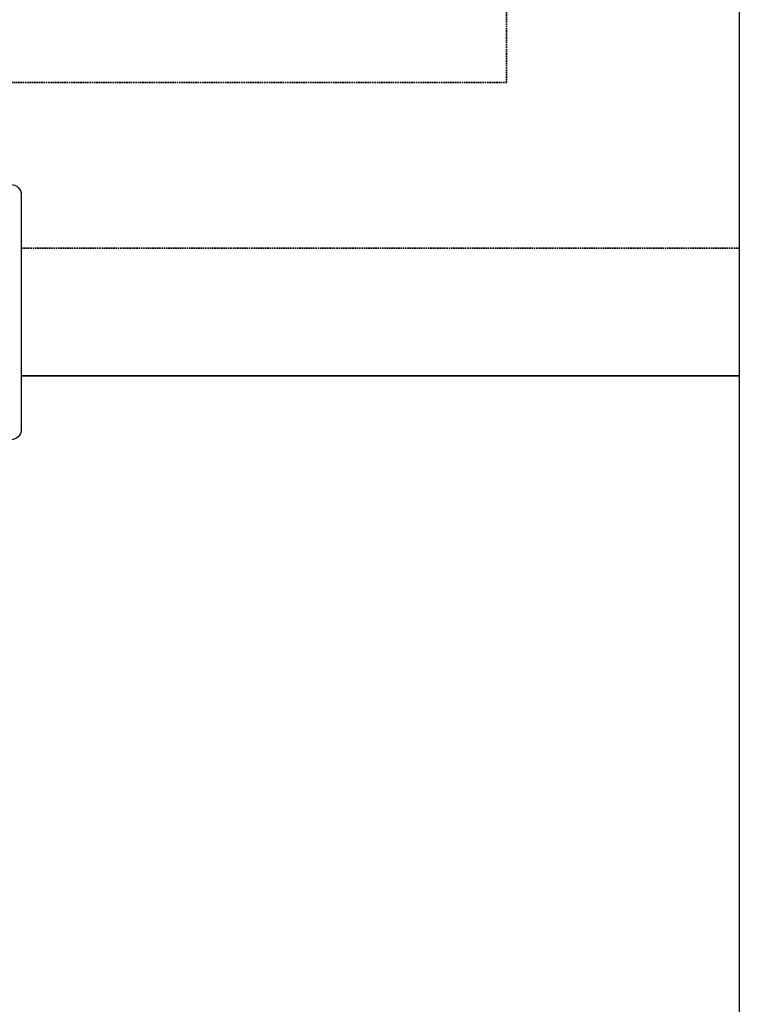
# Model space of a CAD drawing. Header units: millimetres. Extents: x 17747 to 112039, y -74980 to 446921.
# Tile 233 of 256: x 64383 to 65088, y 182425 to 183390. Entities that reach past the tile are written whole.
import ezdxf

# ---------------------------------------------------------------- set-up
doc = ezdxf.new("R2010")
doc.units = ezdxf.units.MM
doc.linetypes.add('phl_thick', pattern=[0])
doc.linetypes.add('ČÁRKOVANÁ', pattern=[0.75, 0.5, -0.25])
doc.layers.add('UT_POTRUBI - PŘÍVOD', color=1, linetype='Continuous', lineweight=35)
doc.layers.add('UT_POTRUBI - ZPÁTEČKA', color=5, linetype='Continuous', lineweight=35)

msp = doc.modelspace()

# ---------------------------------------------------------------- linework, layer by layer
at = {"linetype": 'phl_thick'}
msp.add_line((65087.66, 185320.99), (65087.66, 181460.99), dxfattribs=at)
at = {"color": 0, "lineweight": -2}
msp.add_lwpolyline([(64021.35, 182978.44), (63994.66, 182978.44, -0.414214), (63984.66, 182988.44), (63984.66, 183218.44, -0.414214), (63994.66, 183228.44), (64374.66, 183228.44, -0.414214), (64384.66, 183218.44), (64384.66, 182988.44, -0.414214), (64374.66, 182978.44), (64021.14, 182978.44)], format="xyb", dxfattribs=at)
at = {"layer": 'UT_POTRUBI - PŘÍVOD', "linetype": 'Continuous'}
msp.add_line((64384.66, 183040.94), (65087.66, 183040.94), dxfattribs=at)
at = {"layer": 'UT_POTRUBI - ZPÁTEČKA', "linetype": 'ČÁRKOVANÁ', "ltscale": 3}
for p, q in [((64859.66, 183328.44), (64859.66, 183428.44)), ((63904.66, 183328.44), (64859.66, 183328.44)), ((64384.66, 183165.94), (65087.66, 183165.94))]:
    msp.add_line(p, q, dxfattribs=at)

doc.saveas('drawing.dxf')
